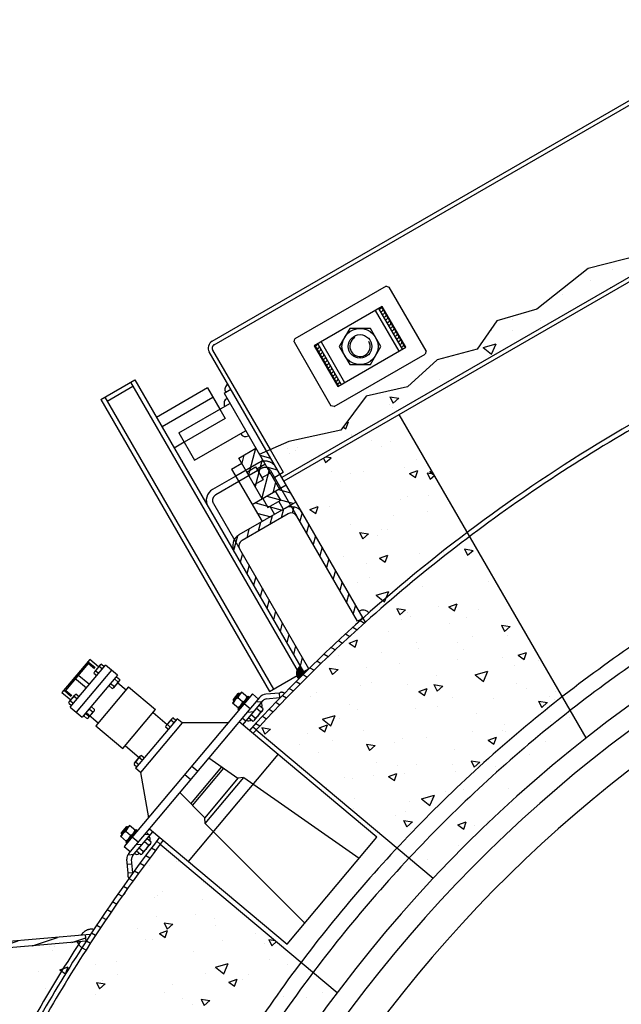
# Model space of a CAD drawing. Extents: x -1507204116 to 3732041488, y -170180604 to 62810664.
# Tile 24 of 54: x 123439 to 124205, y 2442 to 3698. Entities that reach past the tile are written whole.
import ezdxf

# ---------------------------------------------------------------- set-up
doc = ezdxf.new("R2010")
doc.units = 0
doc.header["$LTSCALE"] = 1000
doc.header["$MEASUREMENT"] = 0
for name, pattern in [('TRATTEGGIATAX2', [1.5, 1, -0.5]), ('TRATTI1', [4, 2.5, -1.5]), ('TRATTI2', [10, 6, -4])]:
    doc.linetypes.add(name, pattern=pattern)
doc.layers.get('0').update_dxf_attribs({"linetype": 'CONTINUOUS'})
for name, color, linetype in [('CONTORNO', 7, 'CONTINUOUS'), ('LINEAFIN', 4, 'CONTINUOUS'), ('SALDATUR', 3, 'CONTINUOUS'), ('TRATTEGG', 4, 'CONTINUOUS'), ('TRATTI1', 2, 'TRATTI1'), ('TRATTI2', 2, 'TRATTI2')]:
    doc.layers.add(name, color=color, linetype=linetype)

# ---------------------------------------------------------------- blocks, each defined once
blk = doc.blocks.new('*X228')
at = {"color": 0}
for p, q in [((7654.7, 4476.5), (7654.7, 4476.5)), ((7654.9, 4455.4), (7654.9, 4455.4)), ((7571.3, 4428.3), (7574.8, 4436.2)), ((7580.1, 4430), (7576.4, 4437.4)), ((7608.2, 4443.4), (7608.2, 4443.4)), ((7571.3, 4428.3), (7580.1, 4430)), ((7573.8, 4429), (7573.8, 4429)), ((7574.8, 4422.4), (7574.8, 4422.4)), ((7595.7, 4422.3), (7595.7, 4422.3)), ((7646.7, 4428.2), (7646.7, 4428.2)), ((7559.1, 4414.1), (7559.1, 4414.1)), ((7607.8, 4392.4), (7607.8, 4392.4)), ((7611.8, 4382.7), (7611.8, 4382.7)), ((7527, 4368.6), (7527, 4368.6)), ((7556.9, 4370.9), (7556.9, 4370.9)), ((7587.6, 4353.7), (7587.3, 4370.6)), ((7598.5, 4361.7), (7587.3, 4370.6)), ((7610.7, 4365.1), (7609.7, 4376.3)), ((7617.6, 4370.9), (7609.7, 4376.3)), ((7610.7, 4365.1), (7617.6, 4370.9)), ((7479.3, 4367.5), (7479.3, 4367.5)), ((7500.1, 4359.9), (7500.1, 4359.9)), ((7536.7, 4368), (7536.7, 4368)), ((7587.6, 4353.7), (7598.5, 4361.7)), ((7516.6, 4346.6), (7516.6, 4346.6)), ((7588.7, 4352.7), (7588.7, 4352.7)), ((7444.8, 4340.8), (7444.8, 4340.8)), ((7446, 4343.3), (7446, 4343.3)), ((7561, 4332), (7561, 4332)), ((7591.9, 4339.1), (7591.9, 4339.1)), ((7622.4, 4325.6), (7626.9, 4335.8)), ((7631.2, 4327.3), (7626.9, 4335.8)), ((7622.4, 4325.6), (7631.2, 4327.3)), ((7441.1, 4305.7), (7441.1, 4305.7)), ((7477.7, 4313.8), (7477.7, 4313.8)), ((7480, 4306.7), (7480, 4306.7)), ((7516.3, 4305), (7520.9, 4315.2)), ((7516.3, 4305), (7525.2, 4306.7)), ((7525.2, 4306.7), (7520.9, 4315.2)), ((7527.9, 4295.7), (7527, 4306.9)), ((7534.8, 4301.4), (7527, 4306.9)), ((7625.7, 4313), (7625.7, 4313)), ((7481.8, 4301.1), (7481.8, 4301.1)), ((7505.7, 4298.4), (7505.7, 4298.4)), ((7527.9, 4295.7), (7534.8, 4301.5)), ((7595, 4295.4), (7595, 4295.4)), ((7615.8, 4303.3), (7615.8, 4303.3)), ((7532.9, 4284.9), (7532.9, 4284.9)), ((7602.7, 4282.9), (7602.7, 4282.9)), ((7467.8, 4266), (7463.9, 4269.1)), ((7514, 4270.1), (7514, 4270.1)), ((7530.6, 4276.9), (7530.6, 4276.9)), ((7466.9, 4265.4), (7467.8, 4266)), ((7548.1, 4233.5), (7548.1, 4233.5)), ((7564.6, 4230.8), (7564.6, 4230.8)), ((7544.5, 4207.1), (7544.5, 4207.1)), ((7566.4, 4210), (7566.4, 4210)), ((7567.5, 4202.2), (7572, 4212.5)), ((7576.3, 4204), (7572, 4212.5)), ((7567.5, 4202.2), (7576.3, 4204)), ((7582.1, 4196.9), (7582.1, 4196.9)), ((7539.7, 4161.2), (7538.7, 4172.4)), ((7546.6, 4167), (7538.7, 4172.4)), ((7507.4, 4155.8), (7507.4, 4155.8)), ((7509.6, 4161.7), (7509.6, 4161.7)), ((7513.4, 4158.3), (7513.4, 4158.3)), ((7539.7, 4161.2), (7546.6, 4167)), ((7544, 4163.9), (7544, 4163.9)), ((7562.1, 4160.4), (7562.1, 4160.4)), ((7534.9, 4133.9), (7534.9, 4133.9)), ((7558.4, 4137.4), (7558.4, 4137.4))]:
    blk.add_line(p, q, dxfattribs=at)
blk = doc.blocks.new('*X197')
at = {"color": 0}
for p, q in [((7510, 4185.1), (7508.8, 4203.8)), ((7501.2, 4135.5), (7499, 4169)), ((7492.4, 4085.9), (7490.2, 4119.4)), ((7483.7, 4036.3), (7481.5, 4069.8)), ((7485.5, 4009), (7484.7, 4020.3)), ((7498.2, 3997.8), (7497.5, 4009.1)), ((7511, 3986.6), (7510.2, 3997.9)), ((7523.7, 3975.4), (7523, 3986.7)), ((7536.5, 3964.3), (7535.8, 3975.5)), ((7549.2, 3953.1), (7548.5, 3964.4)), ((7562, 3941.9), (7561.3, 3953.2)), ((7574.8, 3930.7), (7574, 3942)), ((7587.5, 3919.5), (7586.8, 3930.8)), ((7600.3, 3908.3), (7599.5, 3919.6)), ((7613, 3897.1), (7612.3, 3908.4)), ((7625.8, 3885.9), (7625.1, 3897.2)), ((7638.6, 3874.7), (7637.8, 3886)), ((7855.2, 3872), (7854.7, 3880.2)), ((7867, 3875.7), (7866.5, 3883.9)), ((7651.3, 3863.6), (7650.6, 3874.8)), ((7819.9, 3860.8), (7819.3, 3869)), ((7831.6, 3864.5), (7831.1, 3872.8)), ((7843.4, 3868.3), (7842.9, 3876.5)), ((7664.1, 3852.4), (7663.3, 3863.7)), ((7772.7, 3845.9), (7772.2, 3854.2)), ((7784.5, 3849.7), (7784, 3857.9)), ((7796.3, 3853.4), (7795.8, 3861.6)), ((7808.1, 3857.1), (7807.5, 3865.3)), ((7676.8, 3841.2), (7676.1, 3852.5)), ((7689.6, 3830), (7688.9, 3841.3)), ((7737.4, 3834.8), (7736.9, 3843)), ((7749.2, 3838.5), (7748.6, 3846.7)), ((7761, 3842.2), (7760.4, 3850.4)), ((7702, 3824.4), (7701.5, 3832.4)), ((7713.8, 3827.3), (7713.3, 3835.5)), ((7725.6, 3831), (7725.1, 3839.3))]:
    blk.add_line(p, q, dxfattribs=at)
blk = doc.blocks.new('*X225')
at = {"color": 0}
for p, q in [((6859.6, 5072.4), (6859.6, 5072.4)), ((6880.6, 5064), (6880.6, 5064)), ((6865.9, 5042.2), (6865.9, 5042.2)), ((6886.9, 5044), (6886.9, 5044)), ((6873.6, 5002.7), (6873.6, 5002.7)), ((6898.7, 4967.2), (6898.7, 4967.2)), ((6887.5, 4932.9), (6887.5, 4932.9)), ((6901.7, 4928.9), (6901.7, 4928.9)), ((6894.6, 4903.9), (6894.6, 4903.9)), ((6912.9, 4887.8), (6912.6, 4904.7)), ((6923.8, 4895.8), (6912.6, 4904.7)), ((6912.9, 4887.8), (6923.8, 4895.8)), ((6924.5, 4893.3), (6924.5, 4893.3)), ((6938.4, 4823.5), (6938.4, 4823.5)), ((6942.8, 4756.7), (6947.3, 4767)), ((6942.8, 4756.7), (6951.6, 4758.5)), ((6951.6, 4758.5), (6947.3, 4767)), ((6952.3, 4753.8), (6952.3, 4753.8)), ((6956.6, 4756), (6956.6, 4756)), ((6960.2, 4695.1), (6960, 4697.3)), ((6967.8, 4691.8), (6960, 4697.3)), ((6976.2, 4696.4), (6976.2, 4696.4)), ((6977.4, 4696.8), (6977.4, 4696.8)), ((6964.8, 4689.3), (6967.8, 4691.8)), ((6974.8, 4626.4), (6974.8, 4626.4)), ((6977.9, 4622.5), (6977.9, 4622.5)), ((6972.4, 4613.2), (6972.4, 4613.2)), ((6980.2, 4614.3), (6980.2, 4614.3))]:
    blk.add_line(p, q, dxfattribs=at)
blk = doc.blocks.new('*X224')
at = {"color": 0}
for p, q in [((7396.6, 4871.9), (7396.6, 4871.9)), ((7360, 4863.7), (7360, 4863.7)), ((7370.3, 4859), (7370.3, 4859)), ((7316.3, 4852.1), (7316.3, 4852.1)), ((7365, 4854.2), (7365, 4854.2)), ((7366.8, 4839.2), (7371.4, 4849.5)), ((7375.7, 4840.9), (7371.4, 4849.4)), ((7395.8, 4846.7), (7395.8, 4846.7)), ((7303.6, 4829.3), (7302.7, 4840.5)), ((7310.5, 4835), (7302.7, 4840.5)), ((7303.6, 4829.3), (7310.5, 4835)), ((7366.8, 4839.2), (7375.7, 4840.9)), ((7419.1, 4834.8), (7419.1, 4834.8)), ((7260.8, 4818.6), (7265.4, 4828.8)), ((7269.7, 4820.3), (7265.4, 4828.8)), ((7275.2, 4822.9), (7275.2, 4822.9)), ((7314.8, 4821.4), (7314.8, 4821.4)), ((7347.3, 4829), (7347.3, 4829)), ((7154.8, 4798), (7159.4, 4808.2)), ((7163.6, 4799.7), (7159.4, 4808.2)), ((7203.3, 4817.1), (7203.3, 4817.1)), ((7260.8, 4818.6), (7269.6, 4820.3)), ((7301, 4809.5), (7301, 4809.5)), ((7337.6, 4817.6), (7337.6, 4817.6)), ((7429.8, 4810.1), (7429.8, 4810.1)), ((7154.8, 4798), (7163.6, 4799.7)), ((7047.9, 4781), (7047.8, 4783.8)), ((7047.9, 4781), (7054, 4785.4)), ((7048.8, 4777.4), (7052.2, 4785)), ((7057.6, 4779.1), (7054.4, 4785.6)), ((7233.6, 4795), (7233.6, 4795)), ((7313.6, 4769.8), (7313.2, 4786.7)), ((7324.5, 4777.8), (7313.2, 4786.7)), ((7348.8, 4784.8), (7348.8, 4784.8)), ((7384.2, 4789.3), (7384.2, 4789.3)), ((7391.4, 4785.1), (7391.4, 4785.1)), ((7392.8, 4788.7), (7392.8, 4788.7)), ((7048.8, 4777.4), (7057.6, 4779.1)), ((7077.3, 4771.4), (7077.3, 4771.4)), ((7149.4, 4775.9), (7149.4, 4775.9)), ((7152.8, 4771.2), (7152.8, 4771.2)), ((7154.9, 4774.8), (7154.9, 4774.8)), ((7220.9, 4759.8), (7219.9, 4771)), ((7227.8, 4765.6), (7219.9, 4771)), ((7240.3, 4777.5), (7240.3, 4777.5)), ((7265.1, 4779.6), (7265.1, 4779.6)), ((7313.6, 4769.8), (7324.5, 4777.8)), ((7313.8, 4781.7), (7313.8, 4781.7)), ((7398.1, 4764.2), (7397.2, 4775.4)), ((7405, 4770), (7397.2, 4775.4)), ((7463.8, 4773.5), (7463.8, 4773.5)), ((7028.6, 4769.3), (7028.6, 4769.3)), ((7043.7, 4755.5), (7042.7, 4766.7)), ((7050.6, 4761.3), (7042.7, 4766.7)), ((7043.7, 4755.5), (7050.6, 4761.3)), ((7096.3, 4765.6), (7096.3, 4765.6)), ((7220.9, 4759.8), (7227.8, 4765.6)), ((7267.6, 4758.4), (7267.6, 4758.4)), ((7278.6, 4763.4), (7278.6, 4763.4)), ((7361.2, 4759.3), (7361.2, 4759.3)), ((7398.1, 4764.2), (7405, 4770)), ((7433.1, 4765), (7433.1, 4765)), ((7035.2, 4750.6), (7035.2, 4750.6)), ((7071.8, 4745.9), (7071.8, 4745.9)), ((7217.2, 4747.4), (7217.2, 4747.4)), ((7242, 4755.3), (7242, 4755.3)), ((7289.1, 4753.2), (7289.1, 4753.2)), ((7382.8, 4748.2), (7382.8, 4748.2)), ((7417.9, 4736.5), (7422.5, 4746.7)), ((7426.8, 4738.2), (7422.5, 4746.7)), ((6998.6, 4742.5), (6998.6, 4742.5)), ((7073.3, 4735.6), (7073.3, 4735.6)), ((7145.1, 4741.3), (7145.1, 4741.3)), ((7186.8, 4734.6), (7186.8, 4734.6)), ((7333.8, 4734.5), (7333.8, 4734.5)), ((7417.9, 4736.5), (7426.8, 4738.2)), ((7497.8, 4736.9), (7497.8, 4736.9)), ((7001.2, 4729.5), (7001.2, 4729.5)), ((7090.4, 4721.7), (7090.4, 4721.7)), ((7301.6, 4721.8), (7301.6, 4721.8)), ((7311.9, 4715.8), (7316.5, 4726.1)), ((7320.8, 4717.6), (7316.5, 4726.1)), ((7463, 4722), (7463, 4722)), ((6990.6, 4719.4), (6990.6, 4719.4)), ((7105.8, 4709.3), (7105.8, 4709.3)), ((7219.6, 4709.2), (7219.6, 4709.2)), ((7254.2, 4707.7), (7254.2, 4707.7)), ((7262.5, 4709.2), (7262.5, 4709.2)), ((7311.9, 4715.8), (7320.8, 4717.6)), ((7340.2, 4712.6), (7340.2, 4712.6)), ((7398.2, 4719.6), (7398.2, 4719.6)), ((7416.8, 4711.6), (7416.8, 4711.6)), ((7426.4, 4713.9), (7426.4, 4713.9)), ((7450.3, 4717.4), (7450.3, 4717.4)), ((7492.6, 4699.1), (7491.7, 4710.3)), ((7499.5, 4704.9), (7491.7, 4710.3)), ((7499, 4719.6), (7499, 4719.6)), ((7026.1, 4698.9), (7026.1, 4698.9)), ((7103.7, 4702.3), (7103.7, 4702.3)), ((7110.2, 4695.9), (7110.2, 4695.9)), ((7138.2, 4690.4), (7137.2, 4701.6)), ((7145.1, 4696.2), (7137.2, 4701.6)), ((7138.2, 4690.4), (7145.1, 4696.2)), ((7183, 4701.1), (7183, 4701.1)), ((7205.9, 4695.2), (7210.5, 4705.5)), ((7205.9, 4695.2), (7214.7, 4697)), ((7214.7, 4696.9), (7210.5, 4705.5)), ((7213.8, 4707.1), (7213.8, 4707.1)), ((7220.8, 4698), (7220.8, 4698)), ((7315.4, 4694.8), (7314.4, 4706)), ((7322.3, 4700.5), (7314.4, 4706)), ((7315.4, 4694.8), (7322.3, 4700.6)), ((7447, 4695.3), (7447, 4695.3)), ((7492.6, 4699.1), (7499.5, 4704.9)), ((7519.1, 4701.4), (7519.1, 4701.4)), ((7024.7, 4682.8), (7024.7, 4682.8)), ((7099.9, 4674.6), (7104.5, 4684.9)), ((7108.7, 4676.3), (7104.5, 4684.9)), ((7182.8, 4674.2), (7182.5, 4691)), ((7193.7, 4682.1), (7182.5, 4691)), ((7303, 4683.4), (7303, 4683.4)), ((7335.7, 4685.2), (7335.7, 4685.2)), ((7375.1, 4689.5), (7375.1, 4689.5)), ((7518.2, 4693.1), (7518.2, 4693.1)), ((7099.9, 4674.6), (7108.7, 4676.3)), ((7139.8, 4672.7), (7139.8, 4672.7)), ((7159.1, 4671.6), (7159.1, 4671.6)), ((7182.8, 4674.2), (7193.7, 4682.1)), ((7231.2, 4677.7), (7231.2, 4677.7)), ((7274.8, 4680.3), (7274.8, 4680.3)), ((7448.5, 4663), (7448.2, 4679.9)), ((7459.4, 4670.9), (7448.2, 4679.9)), ((7448.5, 4663), (7459.4, 4671)), ((7450.8, 4675), (7450.8, 4675)), ((6995.6, 4658), (6998.4, 4664.3)), ((7002.7, 4655.7), (6998.5, 4664.3)), ((7015.1, 4659.8), (7015.1, 4659.8)), ((7031.4, 4667.5), (7031.4, 4667.5)), ((7087.2, 4665.8), (7087.2, 4665.8)), ((7254.9, 4661.4), (7254.9, 4661.4)), ((7367.4, 4659.6), (7367.4, 4659.6)), ((7404, 4667.8), (7404, 4667.8)), ((6996.5, 4654.5), (7002.7, 4655.7)), ((7058.7, 4646.2), (7058.7, 4646.2)), ((7124, 4646.8), (7124, 4646.8)), ((7160.6, 4655), (7160.6, 4655)), ((7369.7, 4648.6), (7369.7, 4648.6)), ((7399.1, 4645), (7399.1, 4645)), ((7412.1, 4649.8), (7412.1, 4649.8)), ((7447.8, 4647.1), (7447.8, 4647.1)), ((7525.4, 4650.5), (7525.4, 4650.5)), ((7055.4, 4621), (7054.5, 4632.2)), ((7062.3, 4626.8), (7054.5, 4632.2)), ((7232.7, 4625.3), (7231.7, 4636.6)), ((7239.6, 4631.1), (7231.7, 4636.5)), ((7268.1, 4638), (7268.1, 4638)), ((7288.9, 4640.2), (7288.9, 4640.2)), ((7409.9, 4629.7), (7408.9, 4640.9)), ((7416.8, 4635.5), (7408.9, 4640.9)), ((7409.9, 4629.7), (7416.8, 4635.5)), ((7459.2, 4638.9), (7459.2, 4638.9)), ((7469, 4633.7), (7473.6, 4644)), ((7469, 4633.7), (7477.9, 4635.4)), ((7477.9, 4635.4), (7473.6, 4644)), ((7484.9, 4638.4), (7484.9, 4638.4)), ((7052.5, 4629.8), (7052.5, 4629.8)), ((7055.4, 4621), (7062.3, 4626.8)), ((7232.7, 4625.3), (7239.6, 4631.1)), ((7288.9, 4624.8), (7288.9, 4624.8)), ((7363, 4613.1), (7367.6, 4623.4)), ((7371.9, 4614.8), (7367.6, 4623.4)), ((7389.1, 4619.8), (7389.1, 4619.8)), ((7460.9, 4625.5), (7460.9, 4625.5)), ((7245.1, 4607.9), (7245.1, 4607.9)), ((7317, 4613.7), (7317, 4613.7)), ((7345, 4613.5), (7345, 4613.5)), ((7363, 4613.1), (7371.9, 4614.8)), ((7403.7, 4612), (7403.7, 4612)), ((7257, 4592.5), (7261.6, 4602.8)), ((7265.8, 4594.2), (7261.6, 4602.8)), ((7308.4, 4605.4), (7308.4, 4605.4)), ((7257, 4592.5), (7265.8, 4594.2)), ((7317.7, 4567.3), (7317.4, 4584.2)), ((7328.6, 4575.3), (7317.4, 4584.2)), ((7322.9, 4588.2), (7322.9, 4588.2)), ((7400.2, 4584.6), (7400.2, 4584.6)), ((7317.7, 4567.3), (7328.6, 4575.3)), ((7327.2, 4560.3), (7326.2, 4571.5)), ((7334.1, 4566.1), (7326.2, 4571.5)), ((7347.8, 4572.5), (7347.8, 4572.5)), ((7396.5, 4574.6), (7396.5, 4574.6)), ((7426, 4580.1), (7426, 4580.1)), ((7437.7, 4575.4), (7437.7, 4575.4)), ((7282.1, 4568.3), (7282.1, 4568.3)), ((7286, 4559.3), (7286, 4559.3)), ((7327.2, 4560.3), (7334.1, 4566.1)), ((7356.9, 4551.6), (7356.9, 4551.6)), ((7403, 4550), (7403, 4550)), ((7330.9, 4544), (7330.9, 4544)), ((7341.2, 4530.4), (7341.2, 4530.4)), ((7308.1, 4489.8), (7312.7, 4500.1)), ((7317, 4491.5), (7312.7, 4500.1)), ((7308.1, 4489.8), (7317, 4491.5)), ((7309.9, 4489.7), (7309.9, 4489.7))]:
    blk.add_line(p, q, dxfattribs=at)
blk = doc.blocks.new('*X204')
at = {"color": 0}
for p, q in [((7187.9, 4645.4), (7197.7, 4639.8)), ((7204.3, 4649.8), (7207.2, 4648.2)), ((7138.7, 4632.3), (7148.5, 4626.6)), ((7155.1, 4636.7), (7164.9, 4631)), ((7171.5, 4641), (7181.3, 4635.4)), ((7105.9, 4623.5), (7115.7, 4617.8)), ((7122.3, 4627.9), (7132.1, 4622.2)), ((7056.7, 4610.3), (7066.5, 4604.6)), ((7073.1, 4614.7), (7082.9, 4609)), ((7089.5, 4619.1), (7099.3, 4613.4)), ((7046.9, 4602.1), (7053.8, 4598.1)), ((7046.3, 4588.6), (7056.1, 4582.9)), ((7050.7, 4572.2), (7060.5, 4566.6)), ((7218.6, 4558.4), (7228.4, 4552.8)), ((7235, 4562.8), (7244.8, 4557.2)), ((7055.1, 4555.8), (7064.9, 4550.2)), ((7169.4, 4545.2), (7179.2, 4539.6)), ((7185.8, 4549.6), (7195.6, 4544)), ((7202.2, 4554), (7212, 4548.4)), ((7059.5, 4539.4), (7069.3, 4533.8)), ((7120.2, 4532.1), (7130, 4526.4)), ((7136.6, 4536.5), (7146.4, 4530.8)), ((7153, 4540.9), (7162.8, 4535.2)), ((7064.1, 4522.9), (7080.7, 4513.4)), ((7087.5, 4523.3), (7097.2, 4517.6)), ((7103.8, 4527.7), (7113.6, 4522))]:
    blk.add_line(p, q, dxfattribs=at)
blk = doc.blocks.new('*X211')
at = {"color": 0}
for p, q in [((6972, 4577.1), (6979.2, 4589.5)), ((6988.4, 4581.5), (6995.6, 4593.9))]:
    blk.add_line(p, q, dxfattribs=at)
blk = doc.blocks.new('*X210')
at = {"color": 0}
for p, q in [((6994.5, 4583.1), (7025.1, 4565.5)), ((7010.9, 4587.5), (7022.5, 4580.8)), ((6962.2, 4574.1), (6992.3, 4556.7)), ((6978.1, 4578.8), (7008.7, 4561.1)), ((6966.6, 4557.7), (6975.9, 4552.3))]:
    blk.add_line(p, q, dxfattribs=at)
blk = doc.blocks.new('*X209')
at = {"color": 0}
for p, q in [((7020.4, 4588.9), (7028.3, 4602.7)), ((7024.8, 4572.5), (7042.4, 4603.1)), ((7029.1, 4556.1), (7046.8, 4586.7)), ((7042.2, 4554.6), (7051.2, 4570.3))]:
    blk.add_line(p, q, dxfattribs=at)
blk = doc.blocks.new('*X198')
at = {"color": 0}
for p, q in [((7274.4, 4491), (7275.9, 4499.3)), ((7284.2, 4477.1), (7285.6, 4485.4)), ((7401, 4310.3), (7401.8, 4315.1)), ((7410.7, 4296.4), (7412.2, 4304.7)), ((7420.5, 4282.8), (7421.9, 4290.8)), ((7432, 4279.1), (7433.1, 4285))]:
    blk.add_line(p, q, dxfattribs=at)
blk = doc.blocks.new('*X190')
at = {"color": 0}
for p, q in [((7419.8, 4314.2), (7424.1, 4318.5)), ((7427.3, 4304.7), (7431.6, 4309)), ((7434.8, 4295.3), (7439.1, 4299.5)), ((7442.4, 4285.9), (7446.7, 4290.1)), ((7450, 4276.5), (7454.3, 4280.8)), ((7457.7, 4267.2), (7461.9, 4271.5)), ((7465.4, 4257.9), (7469.6, 4262.2)), ((7473.1, 4248.7), (7477.4, 4253)), ((7481, 4239.6), (7485.2, 4243.8)), ((7488.8, 4230.5), (7493.1, 4234.7)), ((7496.7, 4221.4), (7501, 4225.7)), ((7504.7, 4212.4), (7509, 4216.7)), ((7512.7, 4203.5), (7517, 4207.7))]:
    blk.add_line(p, q, dxfattribs=at)
blk = doc.blocks.new('*X189')
at = {"color": 0}
for p, q in [((7208.7, 4646.2), (7213.2, 4650.6)), ((7214.5, 4634.9), (7218.9, 4639.4)), ((7220.3, 4623.8), (7224.7, 4628.2)), ((7226.1, 4612.7), (7230.6, 4617.1)), ((7232.1, 4601.6), (7236.5, 4606)), ((7238, 4590.6), (7242.5, 4595)), ((7244.1, 4579.7), (7248.5, 4584.1)), ((7250.2, 4568.8), (7254.6, 4573.2)), ((7256.3, 4558), (7260.7, 4562.4)), ((7262.5, 4547.2), (7266.9, 4551.6)), ((7268.8, 4536.5), (7273.1, 4540.9)), ((7275.1, 4525.8), (7279.4, 4530.2)), ((7281.4, 4515.2), (7285.8, 4519.6)), ((7287.8, 4504.7), (7292.2, 4509)), ((7294.3, 4494.2), (7298.7, 4498.5)), ((7300.8, 4483.7), (7305.2, 4488.1))]:
    blk.add_line(p, q, dxfattribs=at)
blk = doc.blocks.new('*X182')
at = {"color": 0}
for p, q in [((1334.8, 1607.5), (1334.8, 1607.6)), ((1334.9, 1607), (1335.1, 1607.2)), ((1329.2, 1597.9), (1329.4, 1598.1)), ((1329.3, 1597.4), (1330.3, 1598.4)), ((1329.5, 1596.9), (1331.2, 1598.6)), ((1329.7, 1596.4), (1332.1, 1598.8)), ((1329.9, 1596), (1333.1, 1599.1)), ((1330.2, 1595.5), (1334, 1599.3)), ((1330.4, 1595.1), (1334.9, 1599.6)), ((1330.7, 1594.7), (1335.8, 1599.8)), ((1331, 1594.3), (1336.7, 1600.1)), ((1331.3, 1594), (1338.5, 1601.2)), ((1331.6, 1593.6), (1338.7, 1600.7)), ((1332, 1593.3), (1339, 1600.3)), ((1332.3, 1593), (1339.2, 1599.9)), ((1332.7, 1592.7), (1339.5, 1599.4)), ((1333.1, 1592.4), (1339.7, 1599)), ((1333.5, 1592.1), (1340, 1598.6)), ((1333.9, 1591.9), (1340.2, 1598.2)), ((1334.4, 1591.7), (1340.4, 1597.7)), ((1334.8, 1591.4), (1340.7, 1597.3)), ((1335.1, 1606.5), (1335.3, 1606.7)), ((1335.2, 1606), (1335.6, 1606.3)), ((1335.3, 1605.4), (1335.8, 1605.9)), ((1335.3, 1591.2), (1340.9, 1596.9)), ((1335.5, 1604.9), (1336, 1605.4)), ((1335.6, 1604.4), (1336.3, 1605)), ((1335.8, 1603.8), (1336.5, 1604.6)), ((1335.8, 1591.1), (1341.2, 1596.4)), ((1335.9, 1603.3), (1336.8, 1604.2)), ((1336.1, 1602.8), (1337, 1603.7)), ((1336.2, 1602.2), (1337.3, 1603.3)), ((1336.3, 1601.7), (1337.5, 1602.9)), ((1336.3, 1590.9), (1341.4, 1596)), ((1336.5, 1601.2), (1337.7, 1602.4)), ((1336.6, 1600.6), (1338, 1602)), ((1336.8, 1600.1), (1338.2, 1601.6)), ((1336.9, 1590.8), (1341.7, 1595.6)), ((1337.5, 1590.7), (1341.9, 1595.2)), ((1338.1, 1590.7), (1342.2, 1594.7)), ((1338.7, 1590.6), (1342.4, 1594.3)), ((1339.4, 1590.6), (1342.7, 1593.9)), ((1340.2, 1590.7), (1342.9, 1593.4)), ((1341, 1590.9), (1343.1, 1593)), ((1341.9, 1591.1), (1343.4, 1592.6)), ((1343.1, 1591.6), (1343.6, 1592.2))]:
    blk.add_line(p, q, dxfattribs=at)

msp = doc.modelspace()

# ---------------------------------------------------------------- linework, layer by layer
at = {"layer": 'CONTORNO', "color": 0, "lineweight": -2}
for p, q in [((123683.9, 3287.7), (124393.9, 3697.7)), ((124500.1, 3533.8), (123772.6, 3113.8)), ((124502.6, 3529.4), (123775.1, 3109.4)), ((123905.4, 3357.9), (123789.3, 3290.9)), ((123905.4, 3357.9), (123909.5, 3356.8)), ((123956.5, 3275.3), (123909.5, 3356.8)), ((123900.6, 3332), (123814, 3282)), ((123926.3, 3277.6), (123896.3, 3329.5)), ((123930.6, 3280.1), (123900.6, 3332)), ((123859.1, 3304.1), (123845.8, 3281.1)), ((123885.6, 3304.1), (123859.1, 3304.1)), ((123898.9, 3281.1), (123885.6, 3304.1)), ((123788.2, 3286.8), (123789.3, 3290.9)), ((123788.2, 3286.8), (123835.2, 3205.3)), ((123814, 3282), (123844, 3230.1)), ((123818.4, 3284.5), (123848.4, 3232.6)), ((123844, 3230.1), (123930.6, 3280.1)), ((123845.8, 3281.1), (123859.1, 3258.1)), ((123885.6, 3258.1), (123898.9, 3281.1)), ((123876.1, 2934.8), (123680.2, 3274)), ((123839.3, 3204.3), (123955.4, 3271.3)), ((123956.5, 3275.3), (123955.4, 3271.3)), ((123859.1, 3258.1), (123885.6, 3258.1)), ((123541.9, 3213.6), (123585.2, 3238.6)), ((123585.2, 3238.6), (123800.2, 2866.2)), ((123677.8, 3228.2), (123612.8, 3190.7)), ((123677.8, 3228.2), (123693.6, 3200.9)), ((123699, 3221.4), (123707.6, 3226.4)), ((123541.9, 3213.6), (123756.9, 2841.2)), ((123684.9, 3215.9), (123620, 3178.4)), ((123699, 3221.4), (123769.5, 3099.3)), ((123641.5, 3170.9), (123706.5, 3208.4)), ((123839.3, 3204.3), (123835.2, 3205.3)), ((123641.5, 3170.9), (123661.5, 3136.2)), ((123661.5, 3136.2), (123726.5, 3173.7)), ((123648.3, 3159.1), (123635.4, 3151.6)), ((123717.8, 3138.7), (123739.5, 3151.2)), ((123747.8, 3086.8), (123717.8, 3138.7)), ((123757.7, 3149.5), (123774.4, 3120.6)), ((123708.7, 3124.7), (123721.6, 3132.1)), ((123713.9, 3115.8), (123684.4, 3098.8)), ((123708.7, 3124.7), (123747.4, 3057.7)), ((123761.5, 3113.1), (123774.4, 3120.6)), ((123778.2, 3104.3), (123734.9, 3079.3)), ((123790.7, 3082.7), (123718, 3040.7)), ((123780.9, 3067.7), (123722, 3033.7)), ((123869.2, 2930.8), (123791.8, 3064.8)), ((123807.2, 2870.2), (123719, 3022.8)), ((123876.1, 2934.8), (123869.2, 2930.8)), ((123879.2, 2929.5), (123876.1, 2934.8)), ((123527.9, 2882), (123492.5, 2839.9)), ((123503, 2821.3), (123548, 2874.9)), ((123539.1, 2872.6), (123527.9, 2882)), ((123541.2, 2875), (123533.9, 2866.4)), ((123542.9, 2876), (123546.4, 2873)), ((123563.3, 2862.1), (123548, 2874.9)), ((123555.7, 2868.5), (123510.7, 2814.9)), ((123512.1, 2863.3), (123527.5, 2850.4)), ((123563.3, 2862.1), (123518.4, 2808.5)), ((123533.2, 2864.5), (123536.8, 2861.5)), ((123535.6, 2867.4), (123539.2, 2864.4)), ((123540.4, 2873.1), (123544, 2870.2)), ((123756.9, 2841.2), (123800.2, 2866.2)), ((123807.2, 2870.2), (123800.2, 2866.2)), ((123508.3, 2858.7), (123523.6, 2845.8)), ((123555, 2851.1), (123559, 2847.8)), ((123565.5, 2854.6), (123558.3, 2845.9)), ((123559.8, 2856.9), (123563.8, 2853.5)), ((123562.2, 2859.8), (123566.2, 2856.4)), ((123563.5, 2852.2), (123574.2, 2843.2)), ((123492.5, 2839.9), (123503.8, 2830.5)), ((123510.7, 2837.7), (123514.3, 2834.7)), ((123577.4, 2847), (123535.7, 2797.2)), ((123552.6, 2848.3), (123556.6, 2844.9)), ((123735.1, 2838.1), (123571.8, 2643.5)), ((123577.4, 2847), (123611.9, 2818.1)), ((123721.4, 2840.4), (123709.8, 2826.6)), ((123710.9, 2831), (123717.2, 2838.6)), ((123717.2, 2838.6), (123710.9, 2831)), ((123718.8, 2838.7), (123711, 2829.5)), ((123711, 2829.5), (123718.8, 2838.7)), ((123717.2, 2838.6), (123718.8, 2838.7)), ((123718.8, 2838.7), (123717.2, 2838.6)), ((123718.8, 2837.3), (123717.2, 2838.6)), ((123718.8, 2837.3), (123717.2, 2838.6)), ((123719.5, 2838.1), (123718.8, 2838.7)), ((123718.8, 2838.7), (123719.5, 2838.1)), ((123729.1, 2834), (123721.4, 2840.4)), ((123742.8, 2831.6), (123735.1, 2838.1)), ((123769.5, 2839.1), (123752.4, 2837.6)), ((123770.1, 2833.1), (123769.5, 2839.1)), ((123501.1, 2826.2), (123504.6, 2823.2)), ((123501.8, 2828.1), (123509, 2836.7)), ((123503.5, 2829.1), (123507, 2826.1)), ((123508.3, 2834.8), (123511.9, 2831.8)), ((123744.2, 2833.4), (123577.5, 2634.7)), ((123709.8, 2826.6), (123717.5, 2820.2)), ((123712.4, 2829.8), (123710.9, 2831)), ((123712.4, 2829.8), (123710.9, 2831)), ((123711, 2829.5), (123710.9, 2831)), ((123710.9, 2831), (123711, 2829.5)), ((123711, 2829.5), (123711.8, 2828.9)), ((123711.8, 2828.9), (123711, 2829.5)), ((123722.5, 2827.8), (123716.4, 2832.9)), ((123729.9, 2834.9), (123716.7, 2819.2)), ((123723.1, 2824.4), (123719.8, 2823)), ((123725.6, 2827.4), (123722.3, 2825.9)), ((123722.3, 2825.9), (123722.5, 2825.5)), ((123722.5, 2825.5), (123725.8, 2827)), ((123722.9, 2798.7), (123748.8, 2829.5)), ((123723.3, 2824), (123723.1, 2824.4)), ((123728.1, 2830.4), (123724.8, 2828.9)), ((123724.8, 2828.9), (123725, 2828.5)), ((123724.8, 2825.8), (123732.5, 2819.4)), ((123725, 2828.5), (123728.3, 2829.9)), ((123725.8, 2827), (123725.6, 2827.4)), ((123730.5, 2833.4), (123727.3, 2831.9)), ((123727.3, 2831.9), (123727.5, 2831.4)), ((123727.5, 2831.4), (123730.8, 2832.9)), ((123728.3, 2829.9), (123728.1, 2830.4)), ((123731.4, 2833.7), (123729.9, 2834.9)), ((123730.8, 2832.9), (123730.5, 2833.4)), ((123770.1, 2833.1), (123752.9, 2831.6)), ((123503, 2821.3), (123518.4, 2808.5)), ((123522.9, 2812.8), (123526.9, 2809.5)), ((123523.2, 2814.2), (123538.9, 2801)), ((123526.1, 2807.6), (123533.4, 2816.3)), ((123527.7, 2818.6), (123531.7, 2815.2)), ((123530.1, 2821.5), (123534.1, 2818.1)), ((123570.1, 2768.3), (123611.9, 2818.1)), ((123608.7, 2814.2), (123626.5, 2799.3)), ((123716.7, 2819.2), (123718.2, 2818)), ((123720.6, 2821.5), (123717.3, 2820)), ((123717.3, 2820), (123717.5, 2819.6)), ((123717.5, 2819.6), (123720.8, 2821)), ((123719.8, 2823), (123720, 2822.5)), ((123720, 2822.5), (123723.3, 2824)), ((123720.8, 2821), (123720.6, 2821.5)), ((123737.8, 2804.7), (123747.8, 2816.7)), ((123745.5, 2815.3), (123740.4, 2819.5)), ((123748.8, 2819.2), (123743.7, 2823.5)), ((123520.4, 2810), (123524.4, 2806.6)), ((123639.4, 2806.4), (123586.3, 2743.3)), ((123645.5, 2801.3), (123592.5, 2738.1)), ((123632.5, 2806.5), (123625.3, 2797.9)), ((123631.8, 2804.6), (123635.4, 2801.7)), ((123634.2, 2807.5), (123637.8, 2804.5)), ((123645.5, 2801.3), (123639.4, 2806.4)), ((123704.2, 2801.3), (123645.5, 2801.3)), ((123893.8, 2655.3), (123718.3, 2802.5)), ((123726.8, 2803.3), (123722.2, 2807.1)), ((123735.4, 2803.3), (123730.4, 2807.6)), ((123738.8, 2807.3), (123733.7, 2811.5)), ((123535.7, 2797.2), (123570.1, 2768.3)), ((123624.5, 2796), (123628.1, 2793)), ((123627, 2798.9), (123630.5, 2795.9)), ((123740, 2792.2), (123735.4, 2796.1)), ((123573.3, 2772.1), (123591.1, 2757.2)), ((123585.1, 2750), (123592.3, 2758.6)), ((123586.8, 2751), (123590.4, 2748)), ((123591.6, 2756.8), (123595.2, 2753.8)), ((123594, 2759.7), (123597.6, 2756.7)), ((123653.7, 2624.4), (123768.1, 2760.7)), ((123584.4, 2748.2), (123588, 2745.2)), ((123592.5, 2738.1), (123586.3, 2743.3)), ((123592.5, 2738.1), (123602.7, 2680.3)), ((123658, 2746.1), (123665.6, 2739.7)), ((123649, 2735.4), (123656.6, 2729)), ((123578.7, 2670.4), (123567.1, 2656.6)), ((123574.6, 2668.5), (123568.2, 2661)), ((123568.2, 2661), (123574.6, 2668.5)), ((123568.3, 2659.5), (123576.1, 2668.7)), ((123576.1, 2668.7), (123568.3, 2659.5)), ((123579.8, 2657.7), (123573.7, 2662.8)), ((123587.2, 2664.9), (123574, 2649.2)), ((123576.1, 2668.7), (123574.6, 2668.5)), ((123574.6, 2668.5), (123576.1, 2668.7)), ((123576.1, 2667.2), (123574.6, 2668.5)), ((123576.1, 2667.2), (123574.6, 2668.5)), ((123576.1, 2668.7), (123576.8, 2668.1)), ((123576.8, 2668.1), (123576.1, 2668.7)), ((123586.4, 2663.9), (123578.7, 2670.4)), ((123582.6, 2631.5), (123608.5, 2662.3)), ((123587.8, 2663.3), (123584.6, 2661.8)), ((123584.6, 2661.8), (123584.8, 2661.4)), ((123584.8, 2661.4), (123588.1, 2662.8)), ((123588.7, 2663.6), (123587.2, 2664.9)), ((123588.1, 2662.8), (123587.8, 2663.3)), ((123604.6, 2657.7), (123600.1, 2661.6)), ((123603.9, 2666.2), (123779.3, 2519)), ((123567.1, 2656.6), (123574.8, 2650.1)), ((123568.2, 2661), (123568.3, 2659.5)), ((123568.3, 2659.5), (123568.2, 2661)), ((123569.7, 2659.7), (123568.2, 2661)), ((123569.7, 2659.7), (123568.2, 2661)), ((123569.1, 2658.9), (123568.3, 2659.5)), ((123568.3, 2659.5), (123569.1, 2658.9)), ((123574, 2649.2), (123575.5, 2647.9)), ((123577.9, 2651.4), (123574.6, 2649.9)), ((123574.6, 2649.9), (123574.8, 2649.5)), ((123574.8, 2649.5), (123578.1, 2651)), ((123580.4, 2654.4), (123577.1, 2652.9)), ((123577.1, 2652.9), (123577.3, 2652.5)), ((123577.3, 2652.5), (123580.6, 2653.9)), ((123578.1, 2651), (123577.9, 2651.4)), ((123582.9, 2657.4), (123579.6, 2655.9)), ((123579.6, 2655.9), (123579.8, 2655.4)), ((123579.8, 2655.4), (123583.1, 2656.9)), ((123580.6, 2653.9), (123580.4, 2654.4)), ((123585.4, 2660.3), (123582.1, 2658.9)), ((123582.1, 2658.9), (123582.3, 2658.4)), ((123582.1, 2655.7), (123589.8, 2649.3)), ((123582.3, 2658.4), (123585.6, 2659.9)), ((123583.1, 2656.9), (123582.9, 2657.4)), ((123585.6, 2659.9), (123585.4, 2660.3)), ((123602.8, 2645.2), (123597.7, 2649.4)), ((123606.1, 2649.2), (123601, 2653.4)), ((123617.8, 2646.7), (123613.2, 2650.5)), ((123779.3, 2519), (123893.8, 2655.3)), ((123571.8, 2643.5), (123579.5, 2637.1)), ((123592.7, 2633.3), (123587.7, 2637.5)), ((123596.1, 2637.2), (123591, 2641.5)), ((123595.1, 2634.7), (123605.1, 2646.6)), ((123576.8, 2609.4), (123575.2, 2627.4)), ((123582.7, 2609.9), (123581.2, 2627.1)), ((123582.7, 2609.9), (123576.8, 2609.4)), ((123528.4, 2531.3), (123336.2, 2514.6)), ((123523.3, 2522.8), (123522.6, 2530.8)), ((123523.3, 2522.8), (123345.9, 2507.4)), ((123523.2, 2511.6), (123517.7, 2514.2))]:
    msp.add_line(p, q, dxfattribs=at)
for radius in [23, 15]:
    msp.add_circle((123872.3, 3281.1), radius, dxfattribs=at)
for centre, radius, start, end in [((123872.3, 3281.1), 12.9, 120, 30), ((123688.9, 3279), 10, 120, 210), ((123692.4, 3084.9), 16, 120, 210), ((123784.9, 3060.8), 16, 30, 120), ((123784.9, 3060.8), 8, 30, 120), ((123726, 3026.8), 16, 120, 210), ((123726, 3026.8), 8, 120, 210), ((125243, 1407), 2050, 131.8193, 137.5117), ((125243, 1407), 2044, 131.8545, 137.5044), ((123543.5, 2873), 3.06, 102.1211, 177.8789), ((123536.3, 2864.4), 3.06, 102.1211, 177.8789), ((123546.2, 2863.4), 11.3, 120.5288, 159.4712), ((123555.6, 2848.1), 3.06, 102.1211, 177.8789), ((123565.5, 2847.2), 11.3, 120.5288, 159.4712), ((123553.3, 2857.5), 11.3, 300.5288, 339.4712), ((123562.9, 2856.8), 3.06, 102.1211, 177.8789), ((123563.2, 2856.5), 3.06, 282.1211, 357.8789), ((123511.4, 2834.7), 3.06, 102.1211, 177.8789), ((123555.9, 2847.9), 3.06, 282.1211, 357.8789), ((123726.5, 2830.3), 10.4, 114.3411, 165.6589), ((123753.4, 2825.7), 12, 95, 140), ((123504.1, 2826.1), 3.06, 102.1211, 177.8789), ((123514, 2825.1), 11.3, 120.5288, 159.4712), ((123720.7, 2823.4), 10.4, 114.3411, 165.6589), ((123712.4, 2830.3), 10.4, 294.3411, 345.6589), ((123718.2, 2837.2), 10.4, 294.3411, 345.6589), ((123753.4, 2825.7), 6, 95, 140), ((123523.5, 2809.8), 3.06, 102.1211, 177.8789), ((123533.4, 2808.9), 11.3, 120.5288, 159.4712), ((123521.1, 2819.2), 11.3, 300.5288, 339.4712), ((123530.7, 2818.5), 3.06, 102.1211, 177.8789), ((123531, 2818.2), 3.06, 282.1211, 357.8789), ((123730.9, 2820.7), 15.6, 300.5288, 339.4712), ((123744.6, 2819.4), 4.23, 282.1211, 357.8789), ((123523.8, 2809.6), 3.06, 282.1211, 357.8789), ((123637.5, 2795), 11.3, 120.5288, 159.4712), ((123634.8, 2804.5), 3.06, 102.1211, 177.8789), ((123734.6, 2807.5), 4.23, 282.1211, 357.8789), ((123627.6, 2795.9), 3.06, 102.1211, 177.8789), ((123587.4, 2748), 3.06, 102.1211, 177.8789), ((123597.3, 2747.1), 11.3, 120.5288, 159.4712), ((123594.7, 2756.7), 3.06, 102.1211, 177.8789), ((123578, 2653.3), 10.4, 114.3411, 165.6589), ((123583.8, 2660.2), 10.4, 114.3411, 165.6589), ((123575.5, 2667.2), 10.4, 294.3411, 345.6589), ((125243, 1407), 2050, 142.4883, 147.3081), ((125243, 1407), 2044, 142.4956, 147.2891), ((123569.7, 2660.3), 10.4, 294.3411, 345.6589), ((123601.9, 2649.3), 4.23, 282.1211, 357.8789), ((123591.9, 2637.4), 4.23, 282.1211, 357.8789), ((123588.2, 2650.7), 15.6, 300.5288, 339.4712), ((123585.2, 2628.3), 10, 140, 185), ((123587.2, 2627.6), 6, 140, 185)]:
    msp.add_arc(centre, radius, start, end, dxfattribs=at)
at = {"layer": 'LINEAFIN', "color": 0, "lineweight": -2}
for p, q in [((124160.5, 2782), (123922.3, 3194.4)), ((123740, 2792.2), (123965.5, 2603)), ((123617.8, 2646.7), (123843.3, 2457.4))]:
    msp.add_line(p, q, dxfattribs=at)
msp.add_lwpolyline([(124482.1, 3584.9), (124466, 3558.5), (124429.1, 3539.3), (124417.3, 3515.1), (124375.1, 3492.4), (124334.8, 3457.9), (124271.5, 3435.4), (124231.2, 3397.7), (124163.1, 3380.6), (124097.6, 3328.4), (124046.7, 3313.6), (124021.6, 3277.8), (123970.5, 3264.1), (123932.8, 3229.4), (123880, 3217.5), (123848, 3174.2), (123781.4, 3159.7), (123743.9, 3143.5)], dxfattribs=at)
for radius, end in [(1750, 200.8232), (1723.8, 200.0034), (1683.8, 198.6783)]:
    msp.add_arc((125243, 1407), radius, 15, end, dxfattribs=at)
at = {"layer": 'SALDATUR', "color": 0, "lineweight": -2}
for p, q in [((123899.8, 3331.5), (123929.8, 3279.6)), ((123814.9, 3282.5), (123844.9, 3230.6))]:
    msp.add_line(p, q, dxfattribs=at)
for centre, radius, start, end in [((123897.5, 3331.5), 2.26, 238.0725, 1.9275), ((123899.5, 3328), 2.26, 238.0725, 1.9275), ((123901.5, 3324.5), 2.26, 238.0725, 1.9275), ((123903.5, 3321.1), 2.26, 238.0725, 1.9275), ((123905.5, 3317.6), 2.26, 238.0725, 1.9275), ((123907.5, 3314.1), 2.26, 238.0725, 1.9275), ((123909.5, 3310.7), 2.26, 238.0725, 1.9275), ((123911.5, 3307.2), 2.26, 238.0725, 1.9275), ((123913.5, 3303.7), 2.26, 238.0725, 1.9275), ((123915.5, 3300.3), 2.26, 238.0725, 1.9275), ((123917.5, 3296.8), 2.26, 238.0725, 1.9275), ((123919.5, 3293.3), 2.26, 238.0725, 1.9275), ((123921.5, 3289.9), 2.26, 238.0725, 1.9275), ((123816.1, 3284.5), 2.26, 238.0725, 1.9275), ((123818.1, 3281), 2.26, 238.0725, 1.9275), ((123820.1, 3277.5), 2.26, 238.0725, 1.9275), ((123923.5, 3286.4), 2.26, 238.0725, 1.9275), ((123925.5, 3283), 2.26, 238.0725, 1.9275), ((123822.1, 3274.1), 2.26, 238.0725, 1.9275), ((123824.1, 3270.6), 2.26, 238.0725, 1.9275), ((123826.1, 3267.1), 2.26, 238.0725, 1.9275), ((123828.1, 3263.7), 2.26, 238.0725, 1.9275), ((123830.1, 3260.2), 2.26, 238.0725, 1.9275), ((123832.1, 3256.7), 2.26, 238.0725, 1.9275), ((123834.1, 3253.3), 2.26, 238.0725, 1.9275), ((123836.1, 3249.8), 2.26, 238.0725, 1.9275), ((123838.1, 3246.3), 2.26, 238.0725, 1.9275), ((123840.1, 3242.9), 2.26, 238.0725, 1.9275), ((123842.1, 3239.4), 2.26, 238.0725, 1.9275), ((123707.6, 3226.4), 7.5, 120, 210), ((123844.1, 3236), 2.26, 238.0725, 1.9275), ((123706.5, 3208.4), 7.5, 120, 210), ((123726.5, 3173.7), 7.5, 210, 300), ((123876.1, 2934.8), 10, 41.6795, 120), ((123801.3, 2864.4), 10, 120, 224.8308), ((123743.7, 2823.5), 4, 320, 50), ((123730.4, 2807.6), 4, 230, 320), ((123601, 2653.4), 4, 320, 50), ((123587.7, 2637.5), 4, 230, 320), ((123571.5, 2563.7), 73, 215.0229, 222.6254)]:
    msp.add_arc(centre, radius, start, end, dxfattribs=at)
at = {"layer": 'SALDATUR', "color": 0, "linetype": 'TRATTEGGIATAX2', "lineweight": -2}
for centre, radius, start, end in [((123772.7, 2834.7), 5.43, 51.8137, 125.4676), ((123581.7, 2607.1), 5.43, 154.5324, 228.1863), ((123530.3, 2522.4), 15.7, 79.5206, 150.0213)]:
    msp.add_arc(centre, radius, start, end, dxfattribs=at)
at = {"layer": 'TRATTI1', "color": 0, "lineweight": -2}
for p, q in [((123922, 3275.1), (123892, 3327)), ((123822.7, 3287), (123852.7, 3235.1)), ((123550.1, 3211.4), (123583, 3230.4)), ((123700.4, 3189.1), (123648.3, 3159.1)), ((123693.6, 3200.9), (123700.4, 3189.1)), ((123747.3, 3125.8), (123688.4, 3091.8)), ((123743.3, 3132.8), (123713.9, 3115.8)), ((123758.2, 3122.9), (123791.8, 3064.8)), ((123685.5, 3080.9), (123719, 3022.8)), ((123497.3, 2842.5), (123526.2, 2876.9)), ((123526.2, 2876.9), (123525.9, 2879.7)), ((123526, 2879), (123534.7, 2871.6)), ((123526.2, 2876.9), (123533.8, 2870.5)), ((123494.5, 2842.3), (123497.3, 2842.5)), ((123495.2, 2842.3), (123504, 2835)), ((123497.3, 2842.5), (123504.9, 2836.1)), ((123679.7, 2756.5), (123716.7, 2730.6)), ((123656.7, 2698), (123696.2, 2745)), ((123658.8, 2695.8), (123698.6, 2743.3)), ((123716.7, 2730.6), (123674.4, 2680.2)), ((123674.8, 2672.8), (123724.1, 2731.6)), ((123724, 2731.6), (123716.7, 2730.6)), ((123724.1, 2731.6), (123871.3, 2628.5)), ((123674.4, 2680.2), (123642.5, 2712.2)), ((123674.8, 2672.9), (123674.4, 2680.2)), ((123801.8, 2545.8), (123674.8, 2672.8))]:
    msp.add_line(p, q, dxfattribs=at)
at = {"layer": 'TRATTI1', "color": 0, "linetype": 'TRATTEGGIATAX2', "lineweight": -2}
for p, q in [((123728.1, 3121), (123739.3, 3127.5)), ((123739.3, 3127.5), (123748.8, 3111)), ((123740.8, 3124.9), (123751.2, 3130.9)), ((123757.7, 3119.6), (123747.3, 3113.6)), ((123748.8, 3111), (123737.6, 3104.5)), ((123771.3, 3085.3), (123764.8, 3096.6)), ((123748.3, 3087.1), (123754.8, 3075.8)), ((123754.8, 3075.8), (123771.3, 3085.3)), ((123757.4, 3077.3), (123763.4, 3066.9)), ((123774.7, 3073.4), (123768.7, 3083.8))]:
    msp.add_line(p, q, dxfattribs=at)
at = {"layer": 'TRATTI1', "color": 0, "lineweight": -2}
for centre, radius, start, end in [((123751.3, 3118.9), 16, 30, 120), ((123751.3, 3118.9), 8, 30, 120), ((123692.4, 3084.9), 8, 120, 210)]:
    msp.add_arc(centre, radius, start, end, dxfattribs=at)
at = {"layer": 'TRATTI2', "color": 0, "lineweight": -2}
for p, q in [((123686.3, 3283.3), (124396.4, 3693.3)), ((123684.4, 3276.5), (123757.7, 3149.5)), ((123580, 3235.6), (123795, 2863.2)), ((123547.1, 3216.6), (123762.1, 2844.2))]:
    msp.add_line(p, q, dxfattribs=at)
for centre, radius, start, end in [((125243, 1407), 2044, 100.3698, 131.8545), ((125243, 1407), 2050, 109.6166, 131.8193), ((123688.8, 3279), 5, 120, 210), ((125243, 1407), 1810, 11.6469, 201.3439), ((125243, 1407), 1790, 12.7758, 201.2864), ((125243, 1407), 2056, 147.1541, 160.3459), ((125243, 1407), 2050, 147.3081, 160.1919), ((125243, 1407), 2044, 147.2891, 160.2109)]:
    msp.add_arc(centre, radius, start, end, dxfattribs=at)

# ---------------------------------------------------------------- block references
at = {"layer": 'SALDATUR', "color": 0, "lineweight": -2, "rotation": 284.9999999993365}
msp.add_blockref('*X182', (121908.7, 3743.3), dxfattribs=at)
at = {"layer": 'TRATTEGG', "color": 0, "lineweight": -2, "rotation": 284.9999999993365}
for name in ['*X225', '*X224', '*X210', '*X211', '*X209', '*X204', '*X189', '*X198', '*X228', '*X190', '*X197']:
    msp.add_blockref(name, (117518.9, 8692.1), dxfattribs=at)

doc.saveas('drawing.dxf')
